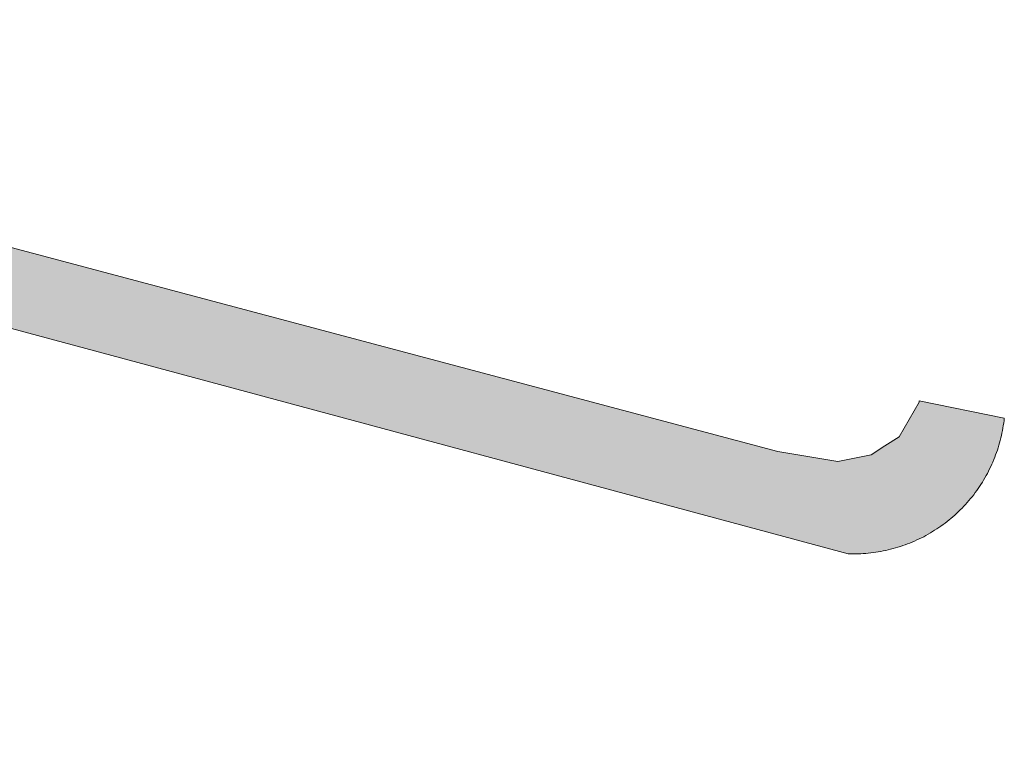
# Model space of a CAD drawing. Extents: x 97094 to 109644, y 463509 to 471969.
# Tile 94 of 256: x 103040 to 103062, y 467742 to 467758. Entities that reach past the tile are written whole.
import ezdxf

# ---------------------------------------------------------------- set-up
doc = ezdxf.new("R2010")
doc.units = 0
doc.layers.add('109 Onkruidbestrijding elementen', color=6, linetype='Continuous', lineweight=20, true_color=0xff00ff)

msp = doc.modelspace()

# ---------------------------------------------------------------- hatches: boundary and pattern name
at = {"layer": '109 Onkruidbestrijding elementen', "true_color": 0xff00ff}
msp.add_hatch(color=6, dxfattribs=at).paths.add_polyline_path([(103002.038, 467757.364), (102996.748, 467756.824), (102973.038, 467753.226), (102957.548, 467750.908), (102948.179, 467749.506), (102942.062, 467748.591), (102939.546, 467748.244), (102931.243, 467747.099), (102921.697, 467745.783), (102914.289, 467744.761), (102913.391, 467744.635), (102905.19, 467743.487), (102899.086, 467742.632), (102890.206, 467741.389), (102883.098, 467740.393), (102875.208, 467739.289), (102874.753, 467739.225), (102871.236, 467738.728), (102868.755, 467738.377), (102863.117, 467737.581), (102852.557, 467736.088), (102852.301, 467736.052), (102846.83, 467735.244), (102839.025, 467734.092), (102838.866, 467734.069), (102833.809, 467733.407), (102830.07, 467732.861), (102830.392, 467731.381), (102832.881, 467731.726), (102841.294, 467732.938), (102888.661, 467739.611), (102935.417, 467746.304), (102938.878, 467746.8), (102944.136, 467747.553), (102950.499, 467748.464), (102963.382, 467750.311), (103000.96, 467755.7), (103003.709, 467756.021), (103005.9, 467756.188), (103008.094, 467756.303), (103010.29, 467756.365), (103012.487, 467756.373), (103014.921, 467756.261), (103016.407, 467756.156), (103017.89, 467756.023), (103019.371, 467755.862), (103020.848, 467755.672), (103022.322, 467755.454), (103023.79, 467755.208), (103025.254, 467754.934), (103026.713, 467754.632), (103030.198, 467753.793), (103041.655, 467750.71), (103058.443, 467746.192), (103058.5, 467746.19), (103058.557, 467746.19), (103058.614, 467746.19), (103058.671, 467746.191), (103058.728, 467746.194), (103058.785, 467746.197), (103058.842, 467746.201), (103058.899, 467746.206), (103058.955, 467746.212), (103059.012, 467746.219), (103059.069, 467746.227), (103059.125, 467746.236), (103059.181, 467746.246), (103059.237, 467746.257), (103059.293, 467746.268), (103059.348, 467746.281), (103059.404, 467746.294), (103059.459, 467746.309), (103059.514, 467746.324), (103059.569, 467746.34), (103059.623, 467746.358), (103059.677, 467746.376), (103059.731, 467746.395), (103059.784, 467746.415), (103059.837, 467746.435), (103059.89, 467746.457), (103059.943, 467746.48), (103059.995, 467746.503), (103060.046, 467746.527), (103060.097, 467746.552), (103060.148, 467746.578), (103060.198, 467746.605), (103060.248, 467746.633), (103060.298, 467746.661), (103060.347, 467746.691), (103060.395, 467746.721), (103060.443, 467746.752), (103060.49, 467746.784), (103060.537, 467746.816), (103060.584, 467746.849), (103060.629, 467746.883), (103060.675, 467746.918), (103060.719, 467746.954), (103060.763, 467746.99), (103060.806, 467747.027), (103060.849, 467747.065), (103060.891, 467747.103), (103060.933, 467747.142), (103060.974, 467747.182), (103061.014, 467747.223), (103061.053, 467747.264), (103061.092, 467747.306), (103061.13, 467747.348), (103061.167, 467747.391), (103061.204, 467747.435), (103061.24, 467747.479), (103061.275, 467747.524), (103061.309, 467747.57), (103061.343, 467747.616), (103061.376, 467747.663), (103061.408, 467747.71), (103061.439, 467747.757), (103061.47, 467747.806), (103061.499, 467747.854), (103061.528, 467747.904), (103061.556, 467747.953), (103061.584, 467748.003), (103061.61, 467748.054), (103061.635, 467748.105), (103061.66, 467748.156), (103061.684, 467748.208), (103061.707, 467748.26), (103061.729, 467748.313), (103061.75, 467748.366), (103061.77, 467748.419), (103061.79, 467748.473), (103061.808, 467748.527), (103061.826, 467748.581), (103061.842, 467748.636), (103061.858, 467748.69), (103061.873, 467748.745), (103061.887, 467748.801), (103061.9, 467748.856), (103061.912, 467748.912), (103061.923, 467748.968), (103061.934, 467749.024), (103061.943, 467749.08), (103061.951, 467749.137), (103061.959, 467749.193), (103061.965, 467749.25), (103060.05, 467749.637), (103060.043, 467749.608), (103059.597, 467748.827), (103059.275, 467748.623), (103058.963, 467748.425), (103058.21, 467748.268), (103056.859, 467748.494), (103032.942, 467754.857), (103022.587, 467757.206), (103018.953, 467757.922), (103014.639, 467758.224), (103011.324, 467758.081), (103007.327, 467757.904), (103002.038, 467757.364)])

# ---------------------------------------------------------------- linework, layer by layer
at = {"layer": '109 Onkruidbestrijding elementen', "color": 3, "true_color": 0x00ff00}
msp.add_lwpolyline([(103030.198, 467753.793), (103041.655, 467750.71), (103058.443, 467746.192), (103058.5, 467746.19), (103058.557, 467746.19), (103058.614, 467746.19), (103058.671, 467746.191), (103058.728, 467746.194), (103058.785, 467746.197), (103058.842, 467746.201), (103058.899, 467746.206), (103058.955, 467746.212), (103059.012, 467746.219), (103059.069, 467746.227), (103059.125, 467746.236), (103059.181, 467746.246), (103059.237, 467746.257), (103059.293, 467746.268), (103059.348, 467746.281), (103059.404, 467746.294), (103059.459, 467746.309), (103059.514, 467746.324), (103059.569, 467746.34), (103059.623, 467746.358), (103059.677, 467746.376), (103059.731, 467746.395), (103059.784, 467746.415), (103059.837, 467746.435), (103059.89, 467746.457), (103059.943, 467746.48), (103059.995, 467746.503), (103060.046, 467746.527), (103060.097, 467746.552), (103060.148, 467746.578), (103060.198, 467746.605), (103060.248, 467746.633), (103060.298, 467746.661), (103060.347, 467746.691), (103060.395, 467746.721), (103060.443, 467746.752), (103060.49, 467746.784), (103060.537, 467746.816), (103060.584, 467746.849), (103060.629, 467746.883), (103060.675, 467746.918), (103060.719, 467746.954), (103060.763, 467746.99), (103060.806, 467747.027), (103060.849, 467747.065), (103060.891, 467747.103), (103060.933, 467747.142), (103060.974, 467747.182), (103061.014, 467747.223), (103061.053, 467747.264), (103061.092, 467747.306), (103061.13, 467747.348), (103061.167, 467747.391), (103061.204, 467747.435), (103061.24, 467747.479), (103061.275, 467747.524), (103061.309, 467747.57), (103061.343, 467747.616), (103061.376, 467747.663), (103061.408, 467747.71), (103061.439, 467747.757), (103061.47, 467747.806), (103061.499, 467747.854), (103061.528, 467747.904), (103061.556, 467747.953), (103061.584, 467748.003), (103061.61, 467748.054), (103061.635, 467748.105), (103061.66, 467748.156), (103061.684, 467748.208), (103061.707, 467748.26), (103061.729, 467748.313), (103061.75, 467748.366), (103061.77, 467748.419), (103061.79, 467748.473), (103061.808, 467748.527), (103061.826, 467748.581), (103061.842, 467748.636), (103061.858, 467748.69), (103061.873, 467748.745), (103061.887, 467748.801), (103061.9, 467748.856), (103061.912, 467748.912), (103061.923, 467748.968), (103061.934, 467749.024), (103061.943, 467749.08), (103061.951, 467749.137), (103061.959, 467749.193), (103061.965, 467749.25), (103060.05, 467749.637), (103060.043, 467749.608), (103059.597, 467748.827), (103059.275, 467748.623), (103058.963, 467748.425), (103058.21, 467748.268), (103056.859, 467748.494), (103032.942, 467754.857)], dxfattribs=at)

doc.saveas('drawing.dxf')
